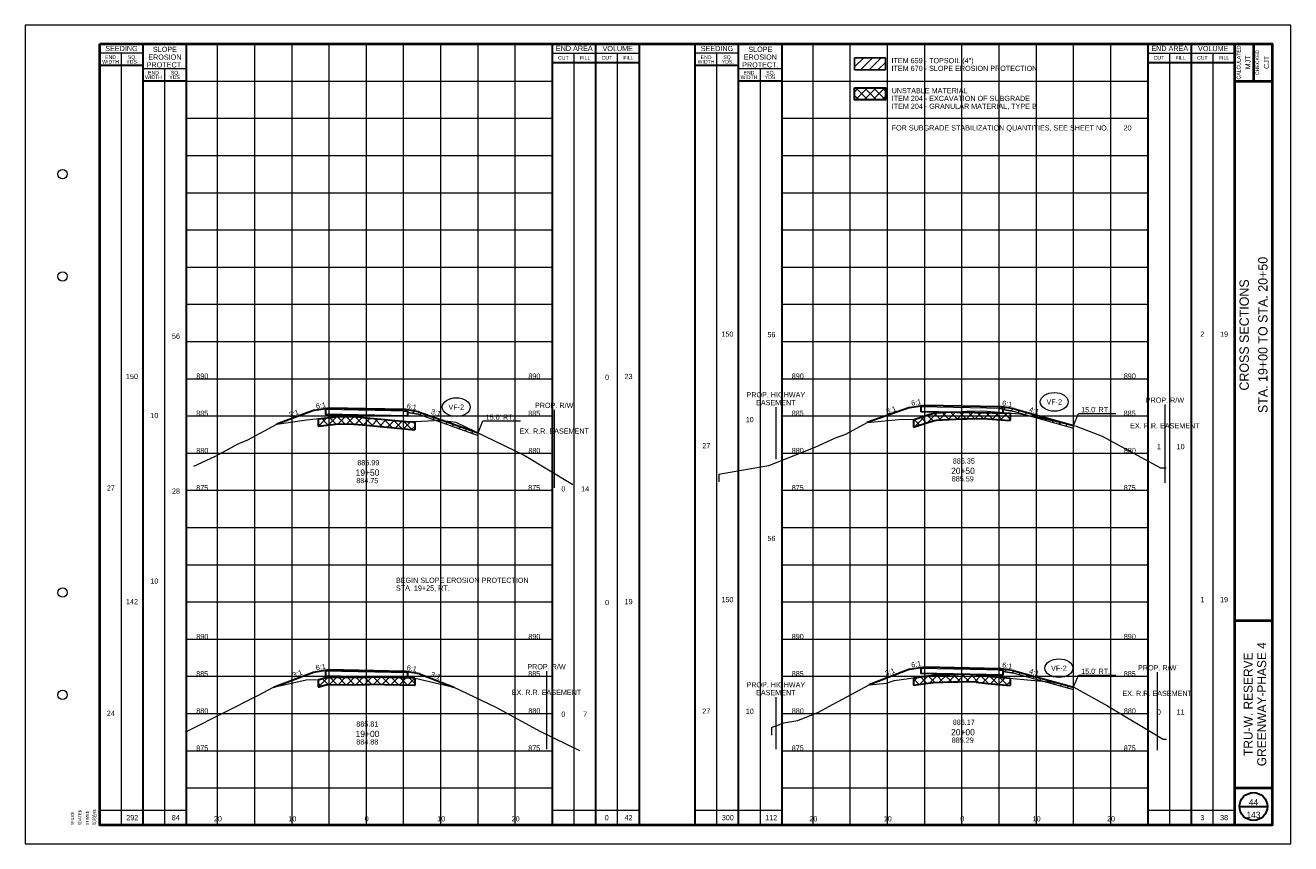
# Paper-space layout 'Layout1' of a CAD drawing. Header units: feet. Extents: x -1005 to 2379, y -670 to 6548.
# Tile 11 of 69: x -10 to 160, y 342 to 452. Entities that reach past the tile are written whole.
import ezdxf
from ezdxf.enums import TextEntityAlignment as Align

# ---------------------------------------------------------------- set-up
doc = ezdxf.new("R2010")
doc.units = ezdxf.units.FT
doc.header["$LTSCALE"] = 5
doc.header["$MEASUREMENT"] = 0
for name, pattern in [('DGN Style 2', [150.837143, 90.502286, -60.334857]), ('DGN Style 3', [211.172, 150.837143, -60.334857]), ('esmtrrex', [4.75, 0.8, -0.325, -0.325, 0.8, -0.3, 0.8, -0.3, 0.8, -0.3]), ('esmtshpr', [5.35, 1, -0.175, -0.175, 4])]:
    doc.linetypes.add(name, pattern=pattern)
for name, color, linetype, lineweight in [('DR_P_Erosion_Control', 7, 'Continuous', 13), ('DR_P_Text', 7, 'Continuous', 13), ('PV_P_Text', 7, 'Continuous', 13), ('PV_X_EOP', 7, 'DGN Style 3', 0), ('RW_P_Esmt_SH', 193, 'esmtshpr', 40), ('RW_X_Esmt_RR', 6, 'esmtrrex', 30), ('SH_Border', 7, 'Continuous', 40), ('SH_Data', 7, 'Continuous', 0), ('SH_Major_Grid_Line', 254, 'Continuous', 13), ('SH_Text', 7, 'Continuous', 13), ('TX_P_20', 7, 'Continuous', 13), ('TX_P_5', 7, 'Continuous', 13), ('TX_P_Misc', 7, 'Continuous', 13), ('TX_X_5', 7, 'Continuous', 0), ('XS_P_Finished_Grade', 3, 'Continuous', 30), ('XS_P_Pavt_Surface', 251, 'Continuous', 13), ('XS_P_Subgrade', 4, 'Continuous', 30), ('XS_P_Undercut', 230, 'Continuous', 30), ('XS_X_Ground_Line', 3, 'DGN Style 2', 13)]:
    doc.layers.add(name, color=color, linetype=linetype, lineweight=lineweight)
doc.layers.add('SH_Cut_Line', color=7, linetype='DGN Style 3', lineweight=0, plot=False)
doc.layers.add('XS_P_Pavt_Layers', color=251, linetype='Continuous', lineweight=0, transparency=0.5)
doc.styles.add('Slanted-Normal LS 0.50', font='font31.shx', dxfattribs={"height": 0.14})
doc.styles.add('Slanted-Sub Title', font='font31.shx', dxfattribs={"height": 0.17})
doc.styles.add('Style-CHAR_FAST_FONT', font='CHAR_FAST_FONT.shx')
doc.styles.add('Style-FONT1', font='FONT1.shx')
doc.styles.add('Style-font30', font='font30.shx')
doc.styles.add('Style-font31', font='font31.shx')
doc.styles.add('Style-font70', font='font70.shx')

# ---------------------------------------------------------------- blocks, each defined once
blk = doc.blocks.new('STAMP')
at = {"layer": 'TX_P_Misc', "linetype": 'Continuous', "lineweight": 13, "style": 'Style-CHAR_FAST_FONT'}
for s, p in [('$DATE$', (-0.573, 0)), ('$TIME$', (-0.373, 0)), ('$USER$', (-0.173, 0)), ('$FILE$', (-0.773, 0))]:
    blk.add_text(s, height=0.078, rotation=90, dxfattribs=at).set_placement(p, align=Align.TOP_LEFT)
blk = doc.blocks.new('XS POINT_24')
at = {"layer": 'RW_X_Esmt_RR', "linetype": 'DGN Style 3', "lineweight": 0}
blk.add_line((0, 3.5), (0, -3.5), dxfattribs=at)
blk = doc.blocks.new('GPKLBL_62')
at = {"layer": 'TX_P_5', "linetype": 'Continuous', "insert": (-0.51, 0.98), "char_height": 0.7, "attachment_point": 1, "rotation": 350.5377, "line_spacing_factor": 0.6, "style": 'Style-font31'}
blk.add_mtext('6:1', dxfattribs=at)
blk = doc.blocks.new('GPKLBL_63')
at = {"layer": 'TX_P_5', "linetype": 'Continuous', "extrusion": (0, 0, -1), "insert": (-0.46, 0.97), "char_height": 0.7, "attachment_point": 3, "text_direction": (-0.986394, 0.164399, 0), "line_spacing_factor": 0.6, "style": 'Style-font31'}
blk.add_mtext('6:1', dxfattribs=at)
blk = doc.blocks.new('GPKLBL_64')
at = {"layer": 'TX_P_5', "linetype": 'Continuous', "insert": (-0.95, 0.55), "char_height": 0.7, "attachment_point": 1, "rotation": 17.8881, "line_spacing_factor": 0.6, "style": 'Style-font31'}
blk.add_mtext('3:1', dxfattribs=at)
blk = doc.blocks.new('XS POINT_25')
at = {"layer": 'RW_P_Esmt_SH', "linetype": 'Continuous', "lineweight": 13}
blk.add_line((0, 3.5), (0, -3.5), dxfattribs=at)
blk = doc.blocks.new('GPKLBL_65')
at = {"layer": 'TX_P_5', "insert": (-0.22, 1.55), "char_height": 0.7, "attachment_point": 1, "rotation": 338.8714, "line_spacing_factor": 0.66, "style": 'Style-font31'}
blk.add_mtext('3:1', dxfattribs=at)
blk = doc.blocks.new('XS POINT_26')
at = {"layer": 'RW_X_Esmt_RR', "linetype": 'DGN Style 3', "lineweight": 0}
blk.add_line((0, 3.5), (0, -3.5), dxfattribs=at)
blk = doc.blocks.new('GPKLBL_66')
at = {"layer": 'TX_P_5', "linetype": 'Continuous', "insert": (-0.51, 0.98), "char_height": 0.7, "attachment_point": 1, "rotation": 350.5377, "line_spacing_factor": 0.6, "style": 'Style-font31'}
blk.add_mtext('6:1', dxfattribs=at)
blk = doc.blocks.new('GPKLBL_67')
at = {"layer": 'TX_P_5', "linetype": 'Continuous', "insert": (-0.84, 0.72), "char_height": 0.7, "attachment_point": 1, "rotation": 9.4623, "line_spacing_factor": 0.6, "style": 'Style-font31'}
blk.add_mtext('6:1', dxfattribs=at)
blk = doc.blocks.new('XS POINT_27')
at = {"layer": 'RW_P_Esmt_SH', "linetype": 'Continuous', "lineweight": 13}
blk.add_line((0, 3.5), (0, -3.5), dxfattribs=at)
blk = doc.blocks.new('GPKLBL_68')
at = {"layer": 'TX_P_5', "linetype": 'Continuous', "insert": (-0.99, 0.69), "char_height": 0.7, "attachment_point": 1, "rotation": 13.98, "line_spacing_factor": 0.66, "style": 'Style-font31'}
blk.add_mtext('3:1', dxfattribs=at)
blk = doc.blocks.new('GPKLBL_69')
at = {"layer": 'TX_P_5', "insert": (-0.51, 1.43), "char_height": 0.7, "attachment_point": 1, "rotation": 344.3534, "line_spacing_factor": 0.66, "style": 'Style-font31'}
blk.add_mtext('3:1', dxfattribs=at)
blk = doc.blocks.new('XS POINT_28')
at = {"layer": 'RW_X_Esmt_RR', "linetype": 'DGN Style 3', "lineweight": 0}
blk.add_line((0, 3.5), (0, -3.5), dxfattribs=at)
blk = doc.blocks.new('XS POINT_29')
at = {"layer": 'PV_X_EOP'}
blk.add_line((0, 0.5), (0, -0.5), dxfattribs=at)
blk = doc.blocks.new('GPKLBL_70')
at = {"layer": 'TX_P_5', "linetype": 'Continuous', "extrusion": (0, 0, -1), "insert": (-0.46, 0.97), "char_height": 0.7, "attachment_point": 3, "text_direction": (-0.986394, 0.164399, 0), "line_spacing_factor": 0.6, "style": 'Style-font31'}
blk.add_mtext('6:1', dxfattribs=at)
blk = doc.blocks.new('GPKLBL_71')
at = {"layer": 'TX_P_5', "linetype": 'Continuous', "insert": (-0.51, 0.98), "char_height": 0.7, "attachment_point": 1, "rotation": 350.5377, "line_spacing_factor": 0.6, "style": 'Style-font31'}
blk.add_mtext('6:1', dxfattribs=at)
blk = doc.blocks.new('XS POINT_30')
at = {"layer": 'RW_P_Esmt_SH', "linetype": 'Continuous', "lineweight": 13}
blk.add_line((0, 3.5), (0, -3.5), dxfattribs=at)
blk = doc.blocks.new('XS POINT_31')
at = {"layer": 'RW_P_Esmt_SH', "linetype": 'Continuous', "lineweight": 13}
blk.add_line((0, 3.5), (0, -3.5), dxfattribs=at)
blk = doc.blocks.new('GPKLBL_72')
at = {"layer": 'TX_P_5', "linetype": 'Continuous', "insert": (-0.7, 0.81), "char_height": 0.7, "attachment_point": 1, "rotation": 14.2605, "line_spacing_factor": 0.66, "style": 'Style-font31'}
blk.add_mtext('3:1', dxfattribs=at)
blk = doc.blocks.new('GPKLBL_73')
at = {"layer": 'TX_P_5', "insert": (-0.44, 1.4), "char_height": 0.7, "attachment_point": 1, "rotation": 343.681, "line_spacing_factor": 0.66, "style": 'Style-font31'}
blk.add_mtext('4:1', dxfattribs=at)
blk = doc.blocks.new('XS POINT_32')
at = {"layer": 'RW_X_Esmt_RR', "linetype": 'DGN Style 3', "lineweight": 0}
blk.add_line((0, 3.5), (0, -3.5), dxfattribs=at)
blk = doc.blocks.new('XS POINT_33')
at = {"layer": 'PV_X_EOP'}
blk.add_line((0, 0.5), (0, -0.5), dxfattribs=at)
blk = doc.blocks.new('GPKLBL_74')
at = {"layer": 'TX_P_5', "linetype": 'Continuous', "extrusion": (0, 0, -1), "insert": (-0.46, 0.97), "char_height": 0.7, "attachment_point": 3, "text_direction": (-0.986394, 0.164399, 0), "line_spacing_factor": 0.6, "style": 'Style-font31'}
blk.add_mtext('6:1', dxfattribs=at)
blk = doc.blocks.new('XS POINT_34')
at = {"layer": 'RW_P_Esmt_SH', "linetype": 'Continuous', "lineweight": 13}
blk.add_line((0, 3.5), (0, -3.5), dxfattribs=at)
blk = doc.blocks.new('XS POINT_35')
at = {"layer": 'RW_P_Esmt_SH', "linetype": 'Continuous', "lineweight": 13}
blk.add_line((0, 3.5), (0, -3.5), dxfattribs=at)
blk = doc.blocks.new('GPKLBL_75')
at = {"layer": 'TX_P_5', "linetype": 'Continuous', "insert": (-0.51, 0.98), "char_height": 0.7, "attachment_point": 1, "rotation": 350.5377, "line_spacing_factor": 0.6, "style": 'Style-font31'}
blk.add_mtext('6:1', dxfattribs=at)
blk = doc.blocks.new('GPKLBL_76')
at = {"layer": 'TX_P_5', "insert": (-0.44, 1.4), "char_height": 0.7, "attachment_point": 1, "rotation": 343.681, "line_spacing_factor": 0.66, "style": 'Style-font31'}
blk.add_mtext('4:1', dxfattribs=at)
blk = doc.blocks.new('GPKLBL_77')
at = {"layer": 'TX_P_5', "linetype": 'Continuous', "insert": (-0.4, 0.8), "char_height": 0.7, "attachment_point": 1, "rotation": 12.1822, "line_spacing_factor": 0.66, "style": 'Style-font31'}
blk.add_mtext('3:1', dxfattribs=at)

psp = doc.layouts.get("Layout1")

# ---------------------------------------------------------------- hatches: boundary and pattern name
at = {"layer": 'DR_P_Erosion_Control'}
h = psp.add_hatch(dxfattribs=at)
h.set_pattern_fill('HATCH', color=256, style=0, pattern_type=2)
h.set_pattern_definition([(45, (110.0398, 447.2791), (-0.589255, 0.589255), [])])
h.paths.add_polyline_path([(101.41, 446.5), (105.55, 446.5), (105.55, 448.12), (101.41, 448.12)])
h = psp.add_hatch(dxfattribs=at)
h.set_pattern_fill('HATCH', color=256, style=0, pattern_type=2)
h.set_pattern_definition([(45, (124.5921, 399.3322), (-0.58926, 0.58926), [])])
h.paths.add_polyline_path([(121.33, 401), (121.33, 400.85), (122.83, 400.6), (130.83, 398.37), (130.83, 398.7), (122.83, 400.93), (120.83, 401.26), (120.83, 401.16), (120.83, 401.01)])
h = psp.add_hatch(dxfattribs=at)
h.set_pattern_fill('HATCH', color=256, style=0, pattern_type=2)
h.set_pattern_definition([(45, (44.0508, 398.8588), (-0.58926, 0.58926), [])])
h.paths.add_polyline_path([(41.33, 400.63), (41.33, 400.47), (42.83, 400.22), (50.83, 397.38), (50.83, 397.71), (42.83, 400.55), (40.83, 400.89), (40.83, 400.78), (40.83, 400.64)])
h = psp.add_hatch(dxfattribs=at)
h.set_pattern_fill('HATCH', color=256, style=0, pattern_type=2)
h.set_pattern_definition([(45, (124.0508, 363.4444), (-0.58926, 0.58926), [])])
h.paths.add_polyline_path([(121.33, 365.81), (121.33, 365.66), (122.83, 365.41), (130.83, 363.22), (130.83, 363.55), (122.83, 365.74), (120.83, 366.07), (120.83, 365.97), (120.83, 365.82)])
at = {"layer": 'XS_P_Undercut', "lineweight": 0}
h = psp.add_hatch(dxfattribs=at)
h.set_pattern_fill('CROSSHATCH', color=256, style=0, pattern_type=2)
h.set_pattern_definition([(45, (104.71106, 438.595), (-0.58926, 0.58926), []), (315, (104.71106, 438.595), (0.58926, 0.58926), [])])
h.paths.add_polyline_path([(101.42, 442.47), (105.56, 442.47), (105.56, 444.08), (101.42, 444.08)])
h = psp.add_hatch(dxfattribs=at)
h.set_pattern_fill('CROSSHATCH', color=256, style=0, pattern_type=2)
h.set_pattern_definition([(45, (38.9493, 398.7702), (-0.589255, 0.589255), []), (315, (38.9493, 398.7702), (0.589255, 0.589255), [])])
h.paths.add_polyline_path([(41.61, 399.2), (35.83, 399.75), (34.2, 399.91), (32.06, 399.93), (29.33, 399.62), (29.33, 398.62), (32.06, 398.93), (34.2, 398.91), (35.83, 398.75), (42.33, 398.13), (42.33, 399.24)])
h = psp.add_hatch(dxfattribs=at)
h.set_pattern_fill('CROSSHATCH', color=256, style=0, pattern_type=2)
h.set_pattern_definition([(45, (119.3531, 400.1743), (-0.589255, 0.589255), []), (315, (119.3531, 400.1743), (0.589255, 0.589255), [])])
h.paths.add_polyline_path([(113.64, 400.49), (112.35, 400.43), (111.53, 400.22), (109.4, 399.51), (109.33, 399.51), (109.33, 398.48), (111.53, 399.22), (112.35, 399.43), (115.83, 399.59), (116.53, 399.62), (118.65, 399.66), (122.33, 399.37), (122.33, 400.32), (121.33, 400.34)])
h = psp.add_hatch(dxfattribs=at)
h.set_pattern_fill('CROSSHATCH', color=256, style=0, pattern_type=2)
h.set_pattern_definition([(45, (38.4353, 364.38655), (-0.589255, 0.589255), []), (315, (38.4353, 364.38655), (0.589255, 0.589255), [])])
h.paths.add_polyline_path([(36.25, 364.88), (35.83, 364.88), (30.38, 364.86), (29.48, 364.59), (29.33, 364.58), (29.33, 363.58), (29.48, 363.59), (30.38, 363.86), (35.83, 363.88), (36.25, 363.88), (42.33, 363.76), (42.33, 364.76), (41.33, 364.78)])
h = psp.add_hatch(dxfattribs=at)
h.set_pattern_fill('CROSSHATCH', color=256, style=0, pattern_type=2)
h.set_pattern_definition([(45, (118.9493, 364.4763), (-0.589255, 0.589255), []), (315, (118.9493, 364.4763), (0.589255, 0.589255), [])])
h.paths.add_polyline_path([(115.32, 365.27), (114.65, 365.24), (111.95, 365.17), (109.33, 364.8), (109.33, 363.8), (111.95, 364.17), (114.65, 364.24), (115.32, 364.27), (117.76, 364.22), (119.31, 364.04), (122.33, 363.75), (122.33, 364.75), (119.31, 365.04), (117.76, 365.22)])

# ---------------------------------------------------------------- linework, layer by layer
at = {"layer": 'DR_P_Erosion_Control'}
for p, q in [((42.83, 400.22), (41.33, 400.47)), ((42.83, 400.22), (50.83, 397.38)), ((122.83, 400.6), (121.33, 400.85)), ((122.83, 400.6), (130.83, 398.37)), ((130.83, 398.37), (130.83, 398.7)), ((50.83, 397.38), (50.83, 397.71)), ((122.83, 365.41), (121.33, 365.66)), ((122.83, 365.41), (130.83, 363.22)), ((130.83, 363.22), (130.83, 363.55))]:
    psp.add_line(p, q, dxfattribs=at)
at = {"layer": 'DR_P_Erosion_Control', "flags": 128}
for points in [[(101.41, 448.12), (105.55, 448.12), (105.55, 446.5), (101.41, 446.5), (101.41, 448.12)], [(101.41, 446.5), (105.55, 446.5), (105.55, 448.12), (101.41, 448.12), (101.41, 446.5)], [(121.33, 401), (121.33, 400.85), (122.83, 400.6), (130.83, 398.37), (130.83, 398.7), (122.83, 400.93), (120.83, 401.26), (120.83, 401.16), (120.83, 401.01), (121.33, 401)], [(41.33, 400.63), (41.33, 400.47), (42.83, 400.22), (50.83, 397.38), (50.83, 397.71), (42.83, 400.55), (40.83, 400.89), (40.83, 400.78), (40.83, 400.64), (41.33, 400.63)], [(121.33, 365.81), (121.33, 365.66), (122.83, 365.41), (130.83, 363.22), (130.83, 363.55), (122.83, 365.74), (120.83, 366.07), (120.83, 365.97), (120.83, 365.82), (121.33, 365.81)]]:
    psp.add_lwpolyline(points, close=True, dxfattribs=at)
at = {"layer": 'DR_P_Text'}
for p, q in [((130.83, 398.7), (131.48, 400.32)), ((131.48, 400.32), (136.53, 400.32)), ((50.83, 397.71), (51.48, 399.33)), ((51.48, 399.33), (56.53, 399.33)), ((130.83, 363.55), (131.48, 365.17)), ((131.48, 365.17), (136.53, 365.17))]:
    psp.add_line(p, q, dxfattribs=at)
at = {"layer": 'DR_P_Text', "color": 7, "linetype": 'Continuous', "lineweight": 13}
for centre in [(128.24, 401.88), (47.9, 401.18), (128.86, 366.09)]:
    psp.add_ellipse(centre, major_axis=(1.88, 0), ratio=0.666667, dxfattribs=at)
at = {"layer": 'SH_Border', "color": 7, "linetype": 'Continuous', "lineweight": 40}
for p, q in [((152.5, 345), (152.5, 450)), ((155, 450), (155, 445)), ((152.5, 445), (157.5, 445)), ((152.5, 372.5), (157.5, 372.5)), ((152.5, 350), (157.5, 350))]:
    psp.add_line(p, q, dxfattribs=at)
at = {"layer": 'SH_Border', "color": 7, "linetype": 'Continuous', "lineweight": 40, "flags": 128}
psp.add_lwpolyline([(0, 450), (157.5, 450), (157.5, 345), (0, 345), (0, 450)], close=True, dxfattribs=at)
at = {"layer": 'SH_Border', "color": 7, "linetype": 'Continuous', "lineweight": 0}
for centre in [(-5, 432.5), (-5, 418.75), (-5, 376.25), (-5, 362.5)]:
    psp.add_circle(centre, 0.625, dxfattribs=at)
at = {"layer": 'SH_Cut_Line', "color": 7, "linetype": 'DGN Style 3', "lineweight": 0, "flags": 128}
psp.add_lwpolyline([(-10, 342.5), (160, 342.5), (160, 452.5), (-10, 452.5), (-10, 342.5)], close=True, dxfattribs=at)
at = {"layer": 'SH_Data', "color": 7, "linetype": 'Continuous', "lineweight": 30}
for p, q in [((5.83, 345), (5.83, 450)), ((11.66, 345), (11.66, 450)), ((60.83, 345), (60.83, 450)), ((66.67, 345), (66.67, 450)), ((72.5, 345), (72.5, 450)), ((80, 345), (80, 450)), ((85.83, 345), (85.83, 450)), ((91.66, 345), (91.66, 450)), ((140.83, 345), (140.83, 450)), ((146.67, 345), (146.67, 450)), ((60.83, 447.5), (72.5, 447.5)), ((140.83, 447.5), (152.5, 447.5)), ((5.83, 447.08), (0, 447.08)), ((85.83, 447.08), (80, 447.08)), ((11.66, 445), (5.83, 445)), ((91.66, 445), (85.83, 445)), ((153.12, 347.5), (156.88, 347.5))]:
    psp.add_line(p, q, dxfattribs=at)
at = {"layer": 'SH_Data', "color": 7, "linetype": 'Continuous', "lineweight": 0}
for p, q in [((5.83, 448.75), (0, 448.75)), ((60.83, 448.75), (72.5, 448.75)), ((85.83, 448.75), (80, 448.75)), ((140.83, 448.75), (152.5, 448.75)), ((11.66, 446.67), (5.83, 446.67)), ((91.66, 446.67), (85.83, 446.67))]:
    psp.add_line(p, q, dxfattribs=at)
at = {"layer": 'SH_Data', "color": 7, "linetype": 'Continuous', "lineweight": 13}
for p, q in [((2.92, 345), (2.92, 448.75)), ((63.75, 345), (63.75, 448.75)), ((69.58, 345), (69.58, 448.75)), ((82.92, 345), (82.92, 448.75)), ((143.75, 345), (143.75, 448.75)), ((149.58, 345), (149.58, 448.75)), ((8.75, 345), (8.75, 446.67)), ((88.75, 345), (88.75, 446.67)), ((0, 347), (11.66, 347)), ((60.83, 347), (72.5, 347)), ((80, 347), (91.66, 347)), ((140.83, 347), (152.5, 347))]:
    psp.add_line(p, q, dxfattribs=at)
at = {"layer": 'SH_Data', "color": 7, "linetype": 'Continuous', "lineweight": 30}
psp.add_circle((155, 347.5), 1.87, dxfattribs=at)
at = {"layer": 'SH_Major_Grid_Line', "color": 254, "linetype": 'Continuous', "lineweight": 13}
for p, q in [((15.83, 345), (15.83, 450)), ((20.83, 345), (20.83, 450)), ((25.83, 345), (25.83, 450)), ((30.83, 345), (30.83, 450)), ((35.83, 345), (35.83, 450)), ((40.83, 345), (40.83, 450)), ((45.83, 345), (45.83, 450)), ((50.83, 345), (50.83, 450)), ((55.83, 345), (55.83, 450)), ((95.83, 345), (95.83, 450)), ((100.83, 345), (100.83, 450)), ((105.83, 345), (105.83, 450)), ((110.83, 345), (110.83, 450)), ((115.83, 345), (115.83, 450)), ((120.83, 345), (120.83, 450)), ((125.83, 345), (125.83, 450)), ((130.83, 345), (130.83, 450)), ((135.83, 345), (135.83, 450)), ((5.83, 445), (60.83, 445)), ((85.83, 445), (140.83, 445)), ((11.66, 440), (60.83, 440)), ((91.66, 440), (140.83, 440)), ((11.66, 435), (60.83, 435)), ((91.66, 435), (140.83, 435)), ((11.66, 430), (60.83, 430)), ((91.66, 430), (140.83, 430)), ((11.66, 425), (60.83, 425)), ((91.66, 425), (140.83, 425)), ((11.66, 420), (60.83, 420)), ((91.66, 420), (140.83, 420)), ((11.66, 415), (60.83, 415)), ((91.66, 415), (140.83, 415)), ((11.66, 410), (60.83, 410)), ((91.66, 410), (140.83, 410)), ((11.66, 405), (60.83, 405)), ((91.66, 405), (140.83, 405)), ((11.66, 400), (60.83, 400)), ((91.66, 400), (140.83, 400)), ((11.66, 395), (60.83, 395)), ((91.66, 395), (140.83, 395)), ((11.66, 390), (60.83, 390)), ((91.66, 390), (140.83, 390)), ((11.66, 385), (60.83, 385)), ((91.66, 385), (140.83, 385)), ((11.66, 380), (60.83, 380)), ((91.66, 380), (140.83, 380)), ((11.66, 375), (60.83, 375)), ((91.66, 375), (140.83, 375)), ((11.66, 370), (60.83, 370)), ((91.66, 370), (140.83, 370)), ((11.66, 365), (60.83, 365)), ((91.66, 365), (140.83, 365)), ((11.66, 360), (60.83, 360)), ((91.66, 360), (140.83, 360)), ((11.66, 355), (60.83, 355)), ((91.66, 355), (140.83, 355)), ((11.66, 350), (60.83, 350)), ((91.66, 350), (140.83, 350))]:
    psp.add_line(p, q, dxfattribs=at)
at = {"layer": 'XS_P_Finished_Grade'}
for p, q in [((108.83, 401.13), (110.83, 401.46)), ((122.83, 400.93), (120.83, 401.26)), ((28.83, 400.75), (23.77, 398.87)), ((28.83, 400.75), (30.83, 401.09)), ((42.83, 400.55), (40.83, 400.89)), ((42.83, 400.55), (50.83, 397.71)), ((108.83, 401.13), (103.11, 399.13)), ((122.83, 400.93), (130.83, 398.7)), ((23.33, 363.54), (28.7, 365.55)), ((28.7, 365.55), (30.83, 365.91)), ((42.96, 365.34), (40.83, 365.71)), ((108.83, 365.94), (103.36, 363.86)), ((108.83, 365.94), (110.83, 366.27)), ((122.83, 365.74), (120.83, 366.07)), ((122.83, 365.74), (130.83, 363.55)), ((42.96, 365.34), (47.58, 363.56))]:
    psp.add_line(p, q, dxfattribs=at)
at = {"layer": 'XS_P_Pavt_Layers', "color": 2, "lineweight": 13}
for p, q in [((121.33, 401), (110.33, 401.22)), ((120.83, 401.16), (110.83, 401.36)), ((41.33, 400.63), (30.33, 400.85)), ((40.83, 400.78), (30.83, 400.98)), ((41.33, 365.45), (30.33, 365.67)), ((40.83, 365.6), (30.83, 365.8)), ((121.33, 365.81), (110.33, 366.03)), ((120.83, 365.97), (110.83, 366.17))]:
    psp.add_line(p, q, dxfattribs=at)
at = {"layer": 'XS_P_Pavt_Surface', "color": 193}
for p, q in [((110.83, 401.46), (110.83, 401.21)), ((120.83, 401.26), (110.83, 401.46)), ((120.83, 401.26), (120.83, 401.01)), ((30.83, 401.09), (30.83, 400.84)), ((40.83, 400.89), (30.83, 401.09)), ((40.83, 400.89), (40.83, 400.64)), ((30.83, 365.91), (30.83, 365.66)), ((40.83, 365.71), (30.83, 365.91)), ((40.83, 365.71), (40.83, 365.46)), ((110.83, 366.27), (110.83, 366.02)), ((120.83, 366.07), (110.83, 366.27)), ((120.83, 366.07), (120.83, 365.82))]:
    psp.add_line(p, q, dxfattribs=at)
at = {"layer": 'XS_P_Subgrade'}
for p, q in [((110.33, 401.22), (110.33, 400.56)), ((30.33, 400.85), (30.33, 400.18)), ((41.33, 399.96), (30.33, 400.18)), ((41.33, 400.63), (41.33, 399.96)), ((122.33, 400.32), (110.33, 400.56)), ((121.33, 401), (121.33, 400.34)), ((30.33, 365.67), (30.33, 365)), ((110.33, 366.03), (110.33, 365.37)), ((121.33, 365.81), (121.33, 365.15)), ((42.33, 364.76), (30.33, 365)), ((41.33, 365.45), (41.33, 364.78)), ((121.33, 365.15), (110.33, 365.37))]:
    psp.add_line(p, q, dxfattribs=at)
at = {"layer": 'XS_P_Undercut', "lineweight": 30}
for p, q in [((29.33, 399.62), (29.33, 398.62)), ((109.33, 399.51), (109.33, 398.48)), ((122.33, 400.32), (122.33, 399.37)), ((42.33, 399.24), (42.33, 398.13)), ((29.33, 364.58), (29.33, 363.58)), ((42.33, 363.76), (36.25, 363.88)), ((42.33, 364.76), (42.33, 363.76)), ((109.33, 364.8), (109.33, 363.8)), ((117.76, 364.22), (115.32, 364.27)), ((122.33, 364.75), (122.33, 363.75))]:
    psp.add_line(p, q, dxfattribs=at)
at = {"layer": 'XS_P_Undercut'}
psp.add_line((35.83, 364.88), (36.25, 364.88), dxfattribs=at)
at = {"layer": 'XS_P_Undercut', "flags": 128}
psp.add_lwpolyline([(101.42, 444.08), (105.56, 444.08), (105.56, 442.47), (101.42, 442.47), (101.42, 444.08)], close=True, dxfattribs=at)
at = {"layer": 'XS_P_Undercut', "lineweight": 0, "flags": 128}
for points in [[(101.42, 442.47), (105.56, 442.47), (105.56, 444.08), (101.42, 444.08), (101.42, 442.47)], [(41.61, 399.2), (35.83, 399.75), (34.2, 399.91), (32.06, 399.93), (29.33, 399.62), (29.33, 398.62), (32.06, 398.93), (34.2, 398.91), (35.83, 398.75), (42.33, 398.13), (42.33, 399.24), (41.61, 399.2)], [(113.64, 400.49), (112.35, 400.43), (111.53, 400.22), (109.4, 399.51), (109.33, 399.51), (109.33, 398.48), (111.53, 399.22), (112.35, 399.43), (115.83, 399.59), (116.53, 399.62), (118.65, 399.66), (122.33, 399.37), (122.33, 400.32), (121.33, 400.34), (113.64, 400.49)], [(36.25, 364.88), (35.83, 364.88), (30.38, 364.86), (29.48, 364.59), (29.33, 364.58), (29.33, 363.58), (29.48, 363.59), (30.38, 363.86), (35.83, 363.88), (36.25, 363.88), (42.33, 363.76), (42.33, 364.76), (41.33, 364.78), (36.25, 364.88)], [(115.32, 365.27), (114.65, 365.24), (111.95, 365.17), (109.33, 364.8), (109.33, 363.8), (111.95, 364.17), (114.65, 364.24), (115.32, 364.27), (117.76, 364.22), (119.31, 364.04), (122.33, 363.75), (122.33, 364.75), (119.31, 365.04), (117.76, 365.22), (115.32, 365.27)]]:
    psp.add_lwpolyline(points, close=True, dxfattribs=at)
at = {"layer": 'XS_P_Undercut', "flags": 128}
for points in [[(29.33, 399.62), (32.06, 399.93), (34.2, 399.91), (35.83, 399.75), (41.61, 399.2), (42.33, 399.24)], [(109.33, 399.51), (109.4, 399.51), (111.53, 400.22), (112.35, 400.43), (113.64, 400.49)], [(109.33, 398.48), (111.53, 399.22), (112.35, 399.43), (115.83, 399.59), (116.53, 399.62), (118.65, 399.66), (122.33, 399.37)], [(29.33, 398.62), (32.06, 398.93), (34.2, 398.91), (35.83, 398.75), (42.33, 398.13)], [(29.33, 364.58), (29.48, 364.59), (30.38, 364.86), (35.83, 364.88)], [(29.33, 363.58), (29.48, 363.59), (30.38, 363.86), (35.83, 363.88), (36.25, 363.88)], [(109.33, 364.8), (111.95, 365.17), (115.32, 365.27)], [(109.33, 363.8), (111.95, 364.17), (114.65, 364.24), (115.32, 364.27)], [(117.76, 365.22), (119.31, 365.04), (122.33, 364.75)], [(117.76, 364.22), (119.31, 364.04), (122.33, 363.75)]]:
    psp.add_lwpolyline(points, dxfattribs=at)
at = {"layer": 'XS_X_Ground_Line', "flags": 128}
for points in [[(12.66, 393.24), (15.45, 394.56), (18.67, 396.3), (19.89, 396.79), (23.77, 398.87), (27.76, 399.45), (32.06, 399.93), (34.2, 399.91), (35.83, 399.75), (41.61, 399.2), (45.68, 399.42), (47.82, 399.16), (57.04, 394.73), (63.58, 390.79)], [(83.17, 392.15), (86.2, 392.72), (89.9, 393.34), (96.12, 395.81), (98.84, 397.07), (100.24, 397.53), (103.11, 399.13), (107.8, 399.54), (109.4, 399.51), (111.53, 400.22), (112.35, 400.43), (115.83, 400.59), (116.53, 400.62), (118.65, 400.66), (123.58, 400.28), (126.04, 399.85), (131.2, 398.61), (134.66, 397.29), (142.51, 393.01), (143.25, 393.02)], [(11.5, 357.53), (12.02, 357.78), (21.23, 362.44), (23.33, 363.54), (27.73, 364.51), (29.48, 364.59), (30.38, 364.86), (35.83, 364.88), (39.81, 364.9), (40.57, 364.93), (41.04, 364.99), (41.81, 364.89), (47.58, 363.56), (53.14, 360.91), (59.23, 357.57), (64.45, 355.03)], [(90.24, 358.11), (91.89, 358.76), (93.78, 359.08), (96.57, 360.2), (97.95, 360.96), (103.36, 363.86), (105.71, 364.09), (106.73, 364.43), (111.95, 365.17), (114.65, 365.24), (115.83, 365.29), (116.79, 365.33), (119.31, 365.04), (128.05, 364.21), (130.87, 363.54), (135.41, 361.05), (142.87, 356.57), (143.31, 356.57)]]:
    psp.add_lwpolyline(points, dxfattribs=at)

# ---------------------------------------------------------------- block references
at = {"layer": 'PV_X_EOP'}
for name, p in [('XS POINT_33', (83.17, 391.65)), ('XS POINT_29', (90.24, 357.61))]:
    psp.add_blockref(name, p, dxfattribs=at)
at = {"layer": 'RW_P_Esmt_SH', "linetype": 'Continuous', "lineweight": 13}
for name, p in [('XS POINT_35', (143.1, 398.02)), ('XS POINT_27', (61.05, 397.31)), ('XS POINT_34', (90.83, 397.69)), ('XS POINT_25', (60.02, 362.19)), ('XS POINT_31', (142.07, 362.05)), ('XS POINT_30', (90.83, 358.71))]:
    psp.add_blockref(name, p, dxfattribs=at)
at = {"layer": 'RW_X_Esmt_RR', "linetype": 'DGN Style 3', "lineweight": 0}
for name, p in [('XS POINT_32', (143.1, 394.52)), ('XS POINT_26', (61.05, 393.81)), ('XS POINT_24', (60.02, 358.69)), ('XS POINT_28', (142.07, 358.55))]:
    psp.add_blockref(name, p, dxfattribs=at)
at = {"layer": 'TX_P_5', "linetype": 'Continuous'}
for name, p in [('GPKLBL_67', (29.83, 400.92)), ('GPKLBL_66', (41.83, 400.72)), ('GPKLBL_75', (121.83, 401.1)), ('GPKLBL_62', (41.83, 365.54)), ('GPKLBL_71', (121.83, 365.91))]:
    psp.add_blockref(name, p, dxfattribs=at)
for name, p, rotation in [('GPKLBL_77', (106.07, 400.16), 7.076689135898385), ('GPKLBL_68', (26.38, 399.86), 6.122802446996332), ('GPKLBL_64', (26.77, 364.93), 2.08501864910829), ('GPKLBL_72', (106.19, 364.96), 6.101339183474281)]:
    psp.add_blockref(name, p, dxfattribs=dict(at, rotation=rotation))
at = {"layer": 'TX_P_5', "linetype": 'Continuous', "extrusion": (0, 0, -1)}
for name, p in [('GPKLBL_74', (-109.83, 401.3)), ('GPKLBL_63', (-29.83, 365.74)), ('GPKLBL_70', (-109.83, 366.11))]:
    psp.add_blockref(name, p, dxfattribs=at)
at = {"layer": 'TX_P_5'}
for name, p in [('GPKLBL_69', (45.14, 399.53)), ('GPKLBL_76', (125.44, 399.85)), ('GPKLBL_65', (44.86, 364.1)), ('GPKLBL_73', (125.44, 364.66))]:
    psp.add_blockref(name, p, dxfattribs=at)
at = {"layer": 'TX_P_Misc', "linetype": 'Continuous', "lineweight": 13, "xscale": 5, "yscale": 5, "zscale": 5}
psp.add_blockref('STAMP', (0, 345), dxfattribs=at)

# ---------------------------------------------------------------- texts
at = {"layer": 'DR_P_Text', "color": 7, "lineweight": 13, "style": 'Style-font31'}
for p in [(47.9, 401.18), (128.24, 401.88), (128.86, 366.09)]:
    psp.add_text('VF-2', height=0.7, dxfattribs=at).set_placement(p, align=Align.MIDDLE_CENTER)
at = {"layer": 'DR_P_Text', "char_height": 0.7, "attachment_point": 1, "line_spacing_factor": 0.9}
for s, insert, style in [('ITEM 659 - TOPSOIL (4")\\PITEM 670 - SLOPE EROSION PROTECTION', (106.37, 448.11), 'Slanted-Sub Title'), ('UNSTABLE MATERIAL\\PITEM 204 - EXCAVATION OF SUBGRADE\\PITEM 204 - GRANULAR MATERIAL, TYPE B', (106.39, 444.07), 'Slanted-Sub Title'), ('FOR SUBGRADE STABILIZATION QUANTITIES, SEE SHEET NO.', (106.39, 439.06), 'Slanted-Sub Title'), ('20\\P', (137.54, 439.06), 'Style-font31'), ("15.0' RT.", (131.85, 401.18), 'Slanted-Normal LS 0.50'), ("15.0' RT.", (51.85, 400.18), 'Slanted-Normal LS 0.50'), ("15.0' RT.", (131.85, 366.02), 'Slanted-Normal LS 0.50')]:
    psp.add_mtext(s, dxfattribs=dict(at, insert=insert, style=style))
at = {"layer": 'PV_P_Text', "style": 'Slanted-Normal LS 0.50'}
for s, p in [(' 885.99', (35.95, 393.36)), (' 886.35', (115.95, 393.59)), ('885.81', (35.95, 358.24)), (' 886.17', (115.95, 358.47))]:
    psp.add_text(s, height=0.7, dxfattribs=at).set_placement(p, align=Align.CENTER)
at = {"layer": 'RW_P_Esmt_SH', "linetype": 'Continuous', "lineweight": 13, "char_height": 0.7, "attachment_point": 2, "line_spacing_factor": 0.9, "style": 'Style-font31'}
for s, insert in [('PROP. HIGHWAY\\PEASEMENT', (90.83, 403.19)), ('\\PPROP. R/W', (61.05, 402.81)), ('\\PPROP. R/W', (143.1, 403.52)), ('\\PPROP. R/W', (60.02, 367.69)), ('\\PPROP. R/W', (142.07, 367.55)), ('PROP. HIGHWAY\\PEASEMENT', (90.83, 364.21))]:
    psp.add_mtext(s, dxfattribs=dict(at, insert=insert))
at = {"layer": 'RW_X_Esmt_RR', "linetype": 'Continuous', "lineweight": 0, "char_height": 0.7, "attachment_point": 2, "line_spacing_factor": 0.66, "style": 'Style-font31'}
for insert in [(61.05, 398.31), (143.1, 399.02), (60.02, 363.19), (142.07, 363.05)]:
    psp.add_mtext('EX. R.R. EASEMENT\\P', dxfattribs=dict(at, insert=insert))
at = {"layer": 'SH_Border', "color": 7, "linetype": 'Continuous', "lineweight": 0, "style": 'Style-FONT1'}
psp.add_text('`````', height=0.625, rotation=90, dxfattribs=at).set_placement((-0.38, 345))
at = {"layer": 'SH_Data', "color": 7, "linetype": 'Continuous', "lineweight": 13, "style": 'Style-font30'}
for s, p in [('SEEDING', (2.92, 449.38)), ('END AREA', (63.75, 449.4)), ('VOLUME', (69.59, 449.38)), ('SEEDING', (82.92, 449.38)), ('END AREA', (143.75, 449.4)), ('VOLUME', (149.59, 449.38))]:
    psp.add_text(s, height=0.7, dxfattribs=at).set_placement(p, align=Align.MIDDLE_CENTER)
at = {"layer": 'SH_Data', "color": 7, "linetype": 'Continuous', "lineweight": 0, "style": 'Style-font30'}
for s, p in [('CALCULATED', (152.76, 447.5)), ('CHECKED', (155.26, 447.5))]:
    psp.add_text(s, height=0.5, rotation=90, dxfattribs=at).set_placement(p, align=Align.TOP_CENTER)
for s, p in [('CUT', (62.29, 448.12)), ('FILL', (65.21, 448.12)), ('CUT', (68.13, 448.12)), ('FILL', (71.04, 448.12)), ('CUT', (142.29, 448.12)), ('FILL', (145.21, 448.12)), ('CUT', (148.13, 448.12)), ('FILL', (151.04, 448.12))]:
    psp.add_text(s, height=0.5, dxfattribs=at).set_placement(p, align=Align.MIDDLE_CENTER)
at = {"layer": 'SH_Data', "color": 7, "linetype": 'Continuous', "lineweight": 13, "style": 'Style-font30'}
for s, p in [('MJT', (154.6, 447.52)), ('CJT', (157.1, 447.52))]:
    psp.add_text(s, height=0.7, rotation=90, dxfattribs=at).set_placement(p, align=Align.CENTER)
at = {"layer": 'SH_Data', "style": 'Style-font70'}
psp.add_text('STA. 19+00 TO STA. 20+50', height=1.25, rotation=90, dxfattribs=at).set_placement((156.26, 410.88), align=Align.MIDDLE_CENTER)
at = {"layer": 'SH_Data', "color": 7, "linetype": 'Continuous', "lineweight": 0, "style": 'Style-font70'}
psp.add_text('CROSS SECTIONS', height=1.25, rotation=90, dxfattribs=at).set_placement((153.75, 410.88), align=Align.MIDDLE_CENTER)
at = {"layer": 'SH_Data', "color": 7, "linetype": 'Continuous', "lineweight": 13, "char_height": 0.7, "attachment_point": 5, "line_spacing_factor": 0.892896, "style": 'Style-font30'}
for insert in [(8.75, 448.22), (88.75, 448.22)]:
    psp.add_mtext('SLOPE\\PEROSION\\PPROTECT.', dxfattribs=dict(at, insert=insert))
at = {"layer": 'SH_Data', "color": 7, "linetype": 'Continuous', "lineweight": 0, "char_height": 0.7, "attachment_point": 5, "line_spacing_factor": 0.728571, "style": 'Style-font30'}
for s, insert in [('\\H0.714286x;END\\PWIDTH', (1.46, 447.9)), ('\\H0.714286x;SQ.\\PYDS.', (4.37, 447.9)), ('\\H0.714286x;END\\PWIDTH', (81.46, 447.9)), ('\\H0.714286x;SQ.\\PYDS.', (84.37, 447.9)), ('\\H0.714286x;END\\PWIDTH', (7.22, 445.82)), ('\\H0.714286x;SQ.\\PYDS.', (10.14, 445.82)), ('\\H0.714286x;END\\PWIDTH', (87.22, 445.82)), ('\\H0.714286x;SQ.\\PYDS.', (90.14, 445.82))]:
    psp.add_mtext(s, dxfattribs=dict(at, insert=insert))
at = {"layer": 'SH_Data', "lineweight": 13, "char_height": 0.85, "attachment_point": 8, "style": 'Style-font30'}
for s, insert, line_spacing_factor in [('44\\P', (155, 347.64), 1.08), ('143\\P', (155, 345.94), 0.6)]:
    psp.add_mtext(s, dxfattribs=dict(at, insert=insert, line_spacing_factor=line_spacing_factor))
at = {"layer": 'SH_Text', "style": 'Style-font31'}
for s, p in [('890', (13.78, 405)), ('890', (58.39, 405)), ('890', (93.78, 405)), ('890', (138.39, 405)), ('885', (13.77, 400)), ('885', (58.37, 400)), ('885', (93.77, 400)), ('885', (138.37, 400)), ('880', (13.78, 395)), ('880', (58.39, 395)), ('880', (93.78, 395)), ('880', (138.39, 395)), ('875', (13.77, 390)), ('875', (58.37, 390)), ('875', (93.77, 390)), ('875', (138.37, 390)), ('890', (13.78, 370)), ('890', (58.39, 370)), ('890', (93.78, 370)), ('890', (138.39, 370)), ('885', (13.77, 365)), ('885', (58.37, 365)), ('885', (93.77, 365)), ('885', (138.37, 365)), ('880', (13.78, 360)), ('880', (58.39, 360)), ('880', (93.78, 360)), ('880', (138.39, 360)), ('875', (13.77, 355)), ('875', (58.37, 355)), ('875', (93.77, 355)), ('875', (138.37, 355)), ('20', (15.87, 345.5)), ('10', (25.87, 345.5)), ('0', (35.87, 345.5)), ('0', (35.87, 345.5)), ('10', (45.87, 345.5)), ('20', (55.87, 345.5)), ('20', (95.87, 345.5)), ('10', (105.87, 345.5)), ('0', (115.87, 345.5)), ('0', (115.87, 345.5)), ('10', (125.87, 345.5)), ('20', (135.87, 345.5))]:
    psp.add_text(s, height=0.7, dxfattribs=at).set_placement(p, align=Align.CENTER)
at = {"layer": 'SH_Text', "insert": (39.79, 378.26), "char_height": 0.7, "attachment_point": 1, "line_spacing_factor": 0.9, "style": 'Slanted-Sub Title'}
psp.add_mtext('BEGIN SLOPE EROSION PROTECTION\\PSTA. 19+25, RT.', dxfattribs=at)
at = {"layer": 'SH_Text', "insert": (155.2, 361.25), "char_height": 1.2, "attachment_point": 5, "rotation": 90, "line_spacing_factor": 0.9125, "style": 'Slanted-Normal LS 0.50'}
psp.add_mtext('\\Ffont70;TRU-W. RESERVE\\PGREENWAY-PHASE 4', dxfattribs=at)
at = {"layer": 'TX_P_20', "style": 'Slanted-Normal LS 0.50'}
for s, p in [('56', (10.24, 410.72)), ('150', (84.33, 410.99)), ('56', (90.24, 410.93)), ('2', (148.13, 410.99)), ('19', (151.05, 410.99)), ('150', (4.33, 405.3)), ('23', (71.04, 405.3)), ('10', (7.33, 400.05)), ('10', (87.33, 399.5)), ('27', (81.49, 395.99)), ('27', (1.49, 390.3)), ('28', (10.24, 389.89)), ('56', (90.24, 383.53)), ('10', (7.33, 377.8)), ('142', (4.33, 375.03)), ('19', (71.05, 375.03)), ('150', (84.33, 375.31)), ('1', (148.14, 375.31)), ('19', (151.05, 375.31)), ('27', (81.49, 360.31)), ('10', (87.33, 360.3)), ('24', (1.49, 360.03)), ('292', (4.37, 346)), ('84', (10.21, 346)), ('0', (68.12, 346)), ('42', (71.04, 346)), ('300', (84.38, 346)), ('112', (90.21, 346)), ('3', (148.13, 346)), ('38', (151.05, 346))]:
    psp.add_text(s, height=0.7, dxfattribs=at).set_placement(p, align=Align.MIDDLE_CENTER)
at = {"layer": 'TX_P_20', "char_height": 0.7, "attachment_point": 5, "line_spacing_factor": 0.6, "style": 'Slanted-Normal LS 0.50'}
for s, insert in [('0', (68.16, 405.19)), ('1', (142.29, 395.87)), ('10', (145.21, 395.87)), ('0', (62.29, 390.19)), ('14', (65.21, 390.19)), ('0', (68.16, 374.91)), ('0', (142.29, 360.19)), ('11', (145.21, 360.19)), ('0', (62.29, 359.91)), ('7', (65.21, 359.91))]:
    psp.add_mtext(s, dxfattribs=dict(at, insert=insert))
at = {"layer": 'TX_P_5', "char_height": 0.85, "attachment_point": 5, "line_spacing_factor": 0.6, "style": 'Slanted-Sub Title'}
for s, insert in [('19+50', (35.97, 392.37)), ('20+50', (115.97, 392.6)), ('19+00', (35.97, 357.25)), ('20+00', (115.97, 357.48))]:
    psp.add_mtext(s, dxfattribs=dict(at, insert=insert))
at = {"layer": 'TX_X_5', "linetype": 'Continuous', "style": 'Style-font31'}
for s, p in [('884.75', (35.95, 391.66)), ('885.59', (115.95, 391.89)), ('884.88', (35.95, 356.54)), ('885.29', (115.95, 356.77))]:
    psp.add_text(s, height=0.7, dxfattribs=at).set_placement(p, align=Align.TOP_CENTER)

doc.saveas('drawing.dxf')
